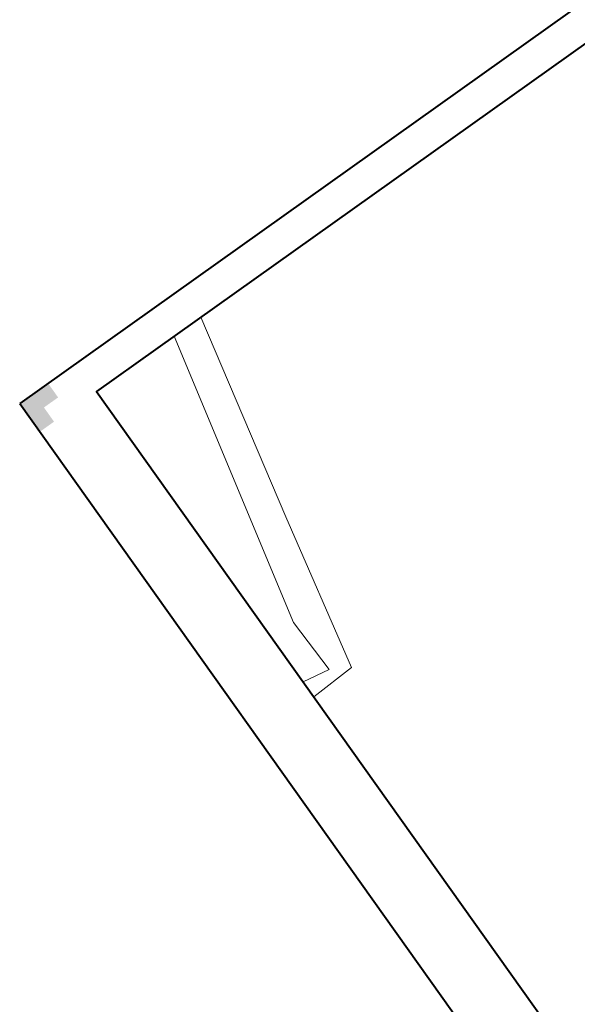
# Model space of a CAD drawing. Header units: metres. Extents: x 148316 to 148653, y 486436 to 486744.
# Tile 3 of 110: x 148316 to 148348, y 486539 to 486596. Entities that reach past the tile are written whole.
import ezdxf

# ---------------------------------------------------------------- set-up
doc = ezdxf.new("R2010")
doc.units = ezdxf.units.M
doc.header["$MEASUREMENT"] = 0
doc.layers.add('TOP-L-topo objecten vlak', color=7, linetype='Continuous', lineweight=0)
doc.layers.add('WVB-alg-onderhoek', color=7, linetype='Continuous', lineweight=30)

msp = doc.modelspace()

# ---------------------------------------------------------------- hatches: boundary and pattern name
at = {"layer": 'WVB-alg-onderhoek', "lineweight": 40}
msp.add_hatch(color=256, dxfattribs=at).paths.add_polyline_path([(148317.239, 486571.885), (148316.079, 486573.514), (148317.709, 486574.674), (148318.288, 486573.859), (148317.474, 486573.28), (148318.054, 486572.465)])

# ---------------------------------------------------------------- linework, layer by layer
at = {"layer": 'TOP-L-topo objecten vlak', "color": 7, "linetype": 'Continuous', "lineweight": 0, "flags": 128}
for points in [[(148326.505, 486578.48), (148331.384, 486567.003), (148335.151, 486558.337), (148332.989, 486556.654)], [(148324.961, 486577.381), (148331.828, 486560.911), (148333.878, 486558.21), (148332.38, 486557.509)]]:
    msp.add_lwpolyline(points, dxfattribs=at)
at = {"layer": 'WVB-alg-onderhoek', "lineweight": 40}
for p, q in [((148555.606, 486743.993), (148316.079, 486573.514)), ((148316.079, 486573.514), (148413.612, 486436.479))]:
    msp.add_line(p, q, dxfattribs=at)
at = {"layer": 'WVB-alg-onderhoek', "lineweight": 40, "flags": 128}
msp.add_lwpolyline([(148415.711, 486440.428), (148650.349, 486607.428), (148555.136, 486741.204), (148320.498, 486574.204)], close=True, dxfattribs=at)

doc.saveas('drawing.dxf')
